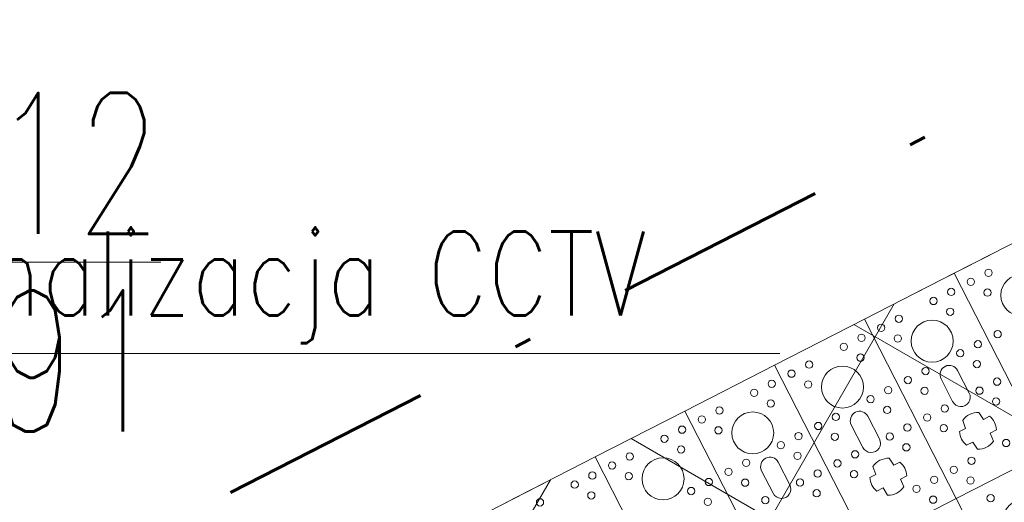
# Model space of a CAD drawing. Header units: metres. Extents: x 7472034 to 8440138, y 5890133 to 5961460.
# Tile 57 of 103: x 8439525.88 to 8439531.74, y 5890378.92 to 5890381.8. Entities that reach past the tile are written whole.
import ezdxf
from ezdxf import colors
from ezdxf.entities.mleader import LeaderData, LeaderLine
from ezdxf.math import Vec2, Vec3

# ---------------------------------------------------------------- set-up
doc = ezdxf.new("R2010")
doc.units = ezdxf.units.M
doc.header["$MEASUREMENT"] = 0
for name, pattern in [('$0$L218_500', [1, 0.5, -0.5]), ('ACAD_ISO03W100', [30, 12, -18]), ('DASHDOT', [25.399999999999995, 12.7, -6.349999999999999, 0, -6.349999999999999]), ('DASHED', [19.049999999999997, 12.7, -6.349999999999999])]:
    doc.linetypes.add(name, pattern=pattern)
doc.layers.get('0').update_dxf_attribs({"linetype": 'CONTINUOUS', "lineweight": 5})
for name, color, linetype, lineweight in [('_IS.BLOK.KD.doziemne', 7, 'CONTINUOUS', 5), ('_IS.KD.opis.1', 138, 'CONTINUOUS', 18), ('_IS.TCH.V.oddzialywanie', 30, 'DASHED', 60), ('_IS.TCH.V.skrzynki.0', 101, 'CONTINUOUS', 20), ('_IS.TCH.V.skrzynki.1', 97, 'CONTINUOUS', 20), ('_IS.TCH.V.skrzynki.2', 93, 'CONTINUOUS', 20), ('E_BLOK', 170, 'CONTINUOUS', 20), ('E_OPIS_170', 170, 'CONTINUOUS', 30)]:
    doc.layers.add(name, color=color, linetype=linetype, lineweight=lineweight)
doc.styles.add('ROMANS', font='ROMANS.shx', dxfattribs={"width": 0.8})
doc.styles.add('RS', font='Romans.shx', dxfattribs={"width": 0.7})
doc.dimstyles.new('1', dxfattribs={"dimscale": 0.04, "dimtxt": 5, "dimasz": 25, "dimexe": 1, "dimexo": 0, "dimgap": 1, "dimtad": 1, "dimdec": 1, "dimrnd": 0.5, "dimdsep": 46, "dimtxsty": 'ROMANS', "dimcen": 0, "dimclrt": 2, "dimadec": 0, "dimazin": 0, "dimtfac": 1, "dimtdec": 1, "dimtofl": 0, "dimtmove": 2, "dimatfit": 3, "dimfxl": 0, "dimtolj": 1, "dimarcsym": 0})

# ---------------------------------------------------------------- blocks, each defined once
blk = doc.blocks.new('*U25')
at = {"lineweight": 5}
for p, q in [((0, 17399.40002381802), (0, 16799.39999997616)), ((0, 16799.40002381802), (0, 16199.39999997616)), ((1200.000047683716, 16799.40002381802), (0, 16799.40002381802)), ((0, 16799.39999997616), (1200.000047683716, 16799.39999997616)), ((1200, 16799.40002381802), (1200, 16199.39999997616)), ((1200.000047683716, 16199.39999997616), (1200.000047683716, 16799.40002381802)), ((854.2000353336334, 16599.41180765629), (854.2000353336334, 16559.27779868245)), ((945.2517032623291, 16557.3414337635), (945.2517032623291, 16599.66109861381)), ((675.6000235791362, 16554.90001261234), (524.4000235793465, 16554.90001189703)), ((854.2000353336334, 16559.27779868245), (803.9970001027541, 16553.0974925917)), ((995.8718986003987, 16553.33129808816), (945.2517032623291, 16557.3414337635)), ((524.4000238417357, 16443.90001189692), (675.6000238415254, 16443.90001189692)), ((803.9970001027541, 16445.70253120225), (854.2000353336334, 16439.52222511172)), ((854.2000353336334, 16439.52222511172), (854.2000353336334, 16399.38821613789)), ((945.2517032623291, 16441.45859003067), (995.8718986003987, 16445.46872570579)), ((945.2517032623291, 16399.13892518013), (945.2517032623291, 16441.45859003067)), ((0, 16199.40002381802), (0, 15599.39999997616)), ((1200.000047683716, 16199.40002381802), (0, 16199.40002381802)), ((0, 16199.39999997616), (1200.000047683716, 16199.39999997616)), ((1200, 16199.40002381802), (1200, 15599.39999997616)), ((2400.000047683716, 16199.40002381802), (1200, 16199.40002381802)), ((1200, 16199.39999997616), (2400.000047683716, 16199.39999997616)), ((1200.000047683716, 15599.39999997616), (1200.000047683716, 16199.40002381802)), ((675.6000235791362, 15954.90001261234), (524.4000235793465, 15954.90001189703)), ((854.2000353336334, 15959.27779868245), (803.9970001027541, 15953.0974925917)), ((854.2000353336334, 15999.41180765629), (854.2000353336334, 15959.27779868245)), ((945.2517032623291, 15957.3414337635), (945.2517032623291, 15999.66109861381)), ((995.8718986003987, 15953.33129808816), (945.2517032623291, 15957.3414337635)), ((524.4000238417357, 15843.90001189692), (675.6000238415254, 15843.90001189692)), ((803.9970001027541, 15845.70253120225), (854.2000353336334, 15839.52222511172)), ((854.2000353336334, 15839.52222511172), (854.2000353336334, 15799.38821613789)), ((945.2517032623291, 15841.45859003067), (995.8718986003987, 15845.46872570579)), ((945.2517032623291, 15799.13892518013), (945.2517032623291, 15841.45859003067)), ((0, 15599.40002381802), (0, 14999.39999997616)), ((1200.000047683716, 15599.40002381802), (0, 15599.40002381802)), ((0, 15599.39999997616), (1200.000047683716, 15599.39999997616)), ((675.6000235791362, 15354.90001261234), (524.4000235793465, 15354.90001189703)), ((524.4000238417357, 15243.90001189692), (675.6000238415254, 15243.90001189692)), ((0, 14999.40002381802), (0, 14399.39999997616)), ((1200.000047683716, 14999.40002381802), (0, 14999.40002381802)), ((0, 14999.39999997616), (1200.000047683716, 14999.39999997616)), ((0, 14399.40002381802), (0, 13799.39999997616)), ((1200.000047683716, 14399.40002381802), (0, 14399.40002381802)), ((0, 14399.39999997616), (1200.000047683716, 14399.39999997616))]:
    blk.add_line(p, q, dxfattribs=at)
for centre, radius in [((300.000023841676, 17099.40001189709), 125), ((90.93635795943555, 16983.4000118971), 21.73927789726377), ((193.127355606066, 16924.40001189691), 21.73927789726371), ((90.93635795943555, 16865.40001189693), 21.73927789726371), ((440.9363579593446, 16865.40001189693), 21.73927789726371), ((90.93635795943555, 16733.40001189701), 21.7392778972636), ((440.9363579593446, 16733.40001189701), 21.7392778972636), ((690.9363579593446, 16733.40001189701), 21.73927789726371), ((193.127355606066, 16674.40001189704), 21.73927789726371), ((543.127355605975, 16674.40001189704), 21.7392778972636), ((793.127355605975, 16674.40001189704), 21.7392778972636), ((90.93635795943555, 16615.40001189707), 21.73927789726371), ((300.000023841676, 16499.40001189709), 125), ((440.9363579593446, 16615.40001189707), 21.73927789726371), ((690.9363579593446, 16615.40001189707), 21.7392778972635), ((1040.936357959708, 16615.40001189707), 21.7392778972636), ((1500.000023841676, 16499.40001189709), 125), ((90.93635795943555, 16383.4000118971), 21.73927789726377), ((440.9363579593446, 16383.4000118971), 21.73927789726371), ((690.9363579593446, 16383.4000118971), 21.73927789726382), ((1040.936357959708, 16383.4000118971), 21.7392778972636), ((1290.936357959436, 16383.4000118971), 21.73927789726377), ((193.127355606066, 16324.40001189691), 21.73927789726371), ((543.127355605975, 16324.40001189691), 21.7392778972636), ((793.127355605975, 16324.40001189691), 21.7392778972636), ((1143.127355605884, 16324.40001189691), 21.7392778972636), ((90.93635795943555, 16265.40001189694), 21.73927789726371), ((440.9363579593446, 16265.40001189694), 21.73927789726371), ((690.9363579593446, 16265.40001189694), 21.73927789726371), ((1040.936357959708, 16265.40001189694), 21.7392778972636), ((90.93635795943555, 16133.40001189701), 21.7392778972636), ((440.9363579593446, 16133.40001189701), 21.7392778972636), ((690.9363579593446, 16133.40001189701), 21.73927789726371), ((1040.936357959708, 16133.40001189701), 21.7392778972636), ((193.127355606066, 16074.40001189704), 21.73927789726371), ((543.127355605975, 16074.40001189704), 21.7392778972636), ((793.127355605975, 16074.40001189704), 21.7392778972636), ((1143.127355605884, 16074.40001189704), 21.7392778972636), ((90.93635795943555, 16015.40001189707), 21.73927789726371), ((300.000023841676, 15899.40001189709), 125), ((440.9363579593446, 16015.40001189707), 21.73927789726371), ((690.9363579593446, 16015.40001189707), 21.7392778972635), ((1040.936357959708, 16015.40001189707), 21.7392778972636), ((90.93635795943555, 15783.4000118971), 21.73927789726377), ((440.9363579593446, 15783.4000118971), 21.73927789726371), ((690.9363579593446, 15783.4000118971), 21.73927789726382), ((193.127355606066, 15724.40001189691), 21.73927789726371), ((543.127355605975, 15724.40001189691), 21.7392778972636), ((793.127355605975, 15724.40001189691), 21.7392778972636), ((90.93635795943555, 15665.40001189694), 21.73927789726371), ((440.9363579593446, 15665.40001189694), 21.73927789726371), ((690.9363579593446, 15665.40001189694), 21.73927789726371), ((90.93635795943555, 15533.40001189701), 21.7392778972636), ((440.9363579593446, 15533.40001189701), 21.7392778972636), ((690.9363579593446, 15533.40001189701), 21.73927789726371), ((193.127355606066, 15474.40001189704), 21.73927789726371), ((543.127355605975, 15474.40001189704), 21.7392778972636), ((793.127355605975, 15474.40001189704), 21.7392778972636), ((90.93635795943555, 15415.40001189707), 21.73927789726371), ((300.000023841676, 15299.40001189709), 125), ((440.9363579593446, 15415.40001189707), 21.73927789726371), ((690.9363579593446, 15415.40001189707), 21.7392778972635), ((90.93635795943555, 15183.4000118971), 21.73927789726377), ((440.9363579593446, 15183.4000118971), 21.73927789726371), ((690.9363579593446, 15183.4000118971), 21.73927789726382), ((193.127355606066, 15124.40001189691), 21.73927789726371), ((543.127355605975, 15124.40001189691), 21.7392778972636), ((90.93635795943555, 15065.40001189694), 21.73927789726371), ((440.9363579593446, 15065.40001189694), 21.73927789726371), ((90.93635795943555, 14933.40001189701), 21.7392778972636), ((440.9363579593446, 14933.40001189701), 21.7392778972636), ((193.127355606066, 14874.40001189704), 21.73927789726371), ((543.127355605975, 14874.40001189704), 21.7392778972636), ((90.93635795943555, 14815.40001189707), 21.73927789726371), ((440.9363579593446, 14815.40001189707), 21.73927789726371), ((300.000023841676, 14699.40001189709), 125), ((90.93635795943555, 14583.4000118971), 21.73927789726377), ((193.127355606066, 14524.40001189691), 21.73927789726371), ((90.93635795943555, 14465.40001189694), 21.73927789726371), ((90.93635795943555, 14333.40001189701), 21.7392778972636), ((193.127355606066, 14274.40001189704), 21.73927789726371), ((90.93635795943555, 14215.40001189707), 21.73927789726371), ((90.93635795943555, 13983.4000118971), 21.73927789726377)]:
    blk.add_circle(centre, radius, dxfattribs=at)
for centre, radius, start, end in [((900.0000238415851, 16499.40001189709), 110, 65.70851514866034, 114.605220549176), ((524.4000238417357, 16499.40001189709), 55.50000000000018, 90.00000026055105, 270), ((675.6000238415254, 16499.40001189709), 55.50000000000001, 270, 90.00000026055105), ((900.0000238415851, 16499.40001189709), 109.9999999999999, 150.7803558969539, 209.2196441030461), ((900.0000238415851, 16499.40001189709), 110.0000000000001, 330.640722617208, 29.359277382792), ((900.0000238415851, 16499.40001189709), 110, 245.394779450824, 294.2914848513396), ((900.0000238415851, 15899.40001189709), 110, 65.70851514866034, 114.605220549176), ((524.4000238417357, 15899.40001189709), 55.50000000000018, 90.00000026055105, 270), ((675.6000238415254, 15899.40001189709), 55.50000000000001, 270, 90.00000026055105), ((900.0000238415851, 15899.40001189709), 109.9999999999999, 150.7803558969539, 209.2196441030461), ((900.0000238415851, 15899.40001189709), 110.0000000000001, 330.640722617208, 29.359277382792), ((900.0000238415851, 15899.40001189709), 110, 245.394779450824, 294.2914848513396), ((524.4000238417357, 15299.40001189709), 55.50000000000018, 90.00000026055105, 270), ((675.6000238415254, 15299.40001189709), 55.50000000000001, 270, 90.00000026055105)]:
    blk.add_arc(centre, radius, start, end, dxfattribs=at)
blk = doc.blocks.new('Elektryk_v3')
at = {"layer": 'E_OPIS_170', "color": 0, "lineweight": 20, "insert": (15.41653531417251, -73.76830011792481), "char_height": 0.4999999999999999, "width": 5.208849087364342, "attachment_point": 1, "style": 'ROMANS'}
blk.add_mtext('{\\W0.8;Kanalizacja CCTV}', dxfattribs=at)
at = {"layer": 'E_OPIS_170', "color": 0, "lineweight": 20, "annotation_type": 0, "has_hookline": 1, "hookline_direction": 0, "text_width": 5.123809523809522}
blk.add_leader([(11.78449639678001, -73.24424765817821), (15.25899823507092, -74.49455454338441), (15.65899823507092, -74.49455454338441)], dimstyle='1', override={"dimasz": 10}, dxfattribs=at)
blk = doc.blocks.new('JPII.KD_aktualizacja rzędnych_20.12.2024')
at = {"layer": '_IS.TCH.V.skrzynki.0', "lineweight": 13}
h = blk.add_hatch(dxfattribs=at)
h.set_pattern_fill('ANSI37', color=256, scale=10, angle=15)
h.set_pattern_definition([(59.99999999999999, (-62.26768374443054, 30.61646902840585), (-1.082531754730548, 0.625), []), (150, (-62.26768374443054, 30.61646902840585), (-0.6250000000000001, -1.082531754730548), [])])
h.paths.add_polyline_path([(8438679.881406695, 5890674.828945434), (8438677.694513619, 5890679.101824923), (8438656.86422629, 5890668.44072127), (8438659.051119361, 5890664.167841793)])
at = {"layer": '_IS.TCH.V.oddzialywanie', "color": 150, "linetype": 'DASHDOT', "ltscale": 0.1, "elevation": 7.079631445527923e-07}
blk.add_lwpolyline([(8438658.703454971, 5890663.091213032), (8438680.958035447, 5890674.481281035), (8438678.042178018, 5890680.178453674), (8438655.787597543, 5890668.78838567)], close=True, dxfattribs=at)
at = {"layer": '_IS.TCH.V.skrzynki.1', "linetype": 'ACAD_ISO03W100', "ltscale": 0.05, "elevation": 7.079631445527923e-07}
blk.add_lwpolyline([(8438677.694513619, 5890679.101824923), (8438679.881406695, 5890674.828945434), (8438659.051119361, 5890664.167841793), (8438656.86422629, 5890668.44072127), (8438677.694513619, 5890679.101824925)], dxfattribs=at)
at = {"layer": '_IS.TCH.V.skrzynki.2', "color": 124, "xscale": 0.001, "yscale": 0.001, "zscale": 0.001, "rotation": 297.1037209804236}
blk.add_blockref('*U25', (8438656.864760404, 5890668.440994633, 7.079631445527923e-07), dxfattribs=at)
at = {"layer": '_IS.KD.opis.1'}
ml = blk.add_multileader_mtext('Standard', dxfattribs=at)
ml.set_content('\\A1;{\\C132;D32\\H0.7x;\\C256;\\S134,12/131,91;}', color=256, style='RS')
ml.set_leader_properties()
ml.build(insert=Vec2(0, 0))
ml.multileader.update_dxf_attribs({"text_left_attachment_type": 2, "text_right_attachment_type": 2, "dogleg_length": 0.2, "arrow_head_size": 0.25})
ctx = ml.context
ctx.base_point, ctx.char_height, ctx.arrow_head_size, ctx.landing_gap_size, ctx.plane_origin = Vec3(8438661.758961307, 5890676.028994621), 1.2, 0.25, 0.3, Vec3(8438602.49696428, 5890654.075289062)
ctx.left_attachment, ctx.right_attachment, ctx.text_align_type = 2, 2, 1
notes = []
notes.append((ctx, [(0, (1, 1, 0), (8438661.558961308, 5890676.028994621), (1, 0), 0.2, [(3, [(8438653.862159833, 5890679.808618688)], 0, [])])]))
ctx.mtext.insert, ctx.mtext.width, ctx.mtext.alignment, ctx.mtext.flow_direction = Vec3(8438664.612961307, 5890677.16899462), 9.34447490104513, 2, 5
for ctx, leaders in notes:
    for number, flags, end, landing, length, lines in leaders:
        leader = LeaderData()
        leader.index, (leader.has_last_leader_line, leader.has_dogleg_vector, leader.attachment_direction) = number, flags
        leader.last_leader_point, leader.dogleg_vector, leader.dogleg_length = Vec3(end), Vec3(landing), length
        for number, points, colour, breaks in lines:
            line = LeaderLine()
            line.index, line.vertices, line.color, line.breaks = number, Vec3.list(points), colors.encode_raw_color(colour), breaks
            leader.lines.append(line)
        ctx.leaders.append(leader)

msp = doc.modelspace()

# ---------------------------------------------------------------- block references
at = {"layer": '_IS.BLOK.KD.doziemne', "linetype": '$0$L218_500'}
msp.add_blockref('JPII.KD_aktualizacja rzędnych_20.12.2024', (859.6212462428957, -295.8072097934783), dxfattribs=at)
at = {"layer": 'E_BLOK'}
msp.add_blockref('Elektryk_v3', (8439509.580092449, 5890454.305613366), dxfattribs=at)

doc.saveas('drawing.dxf')
